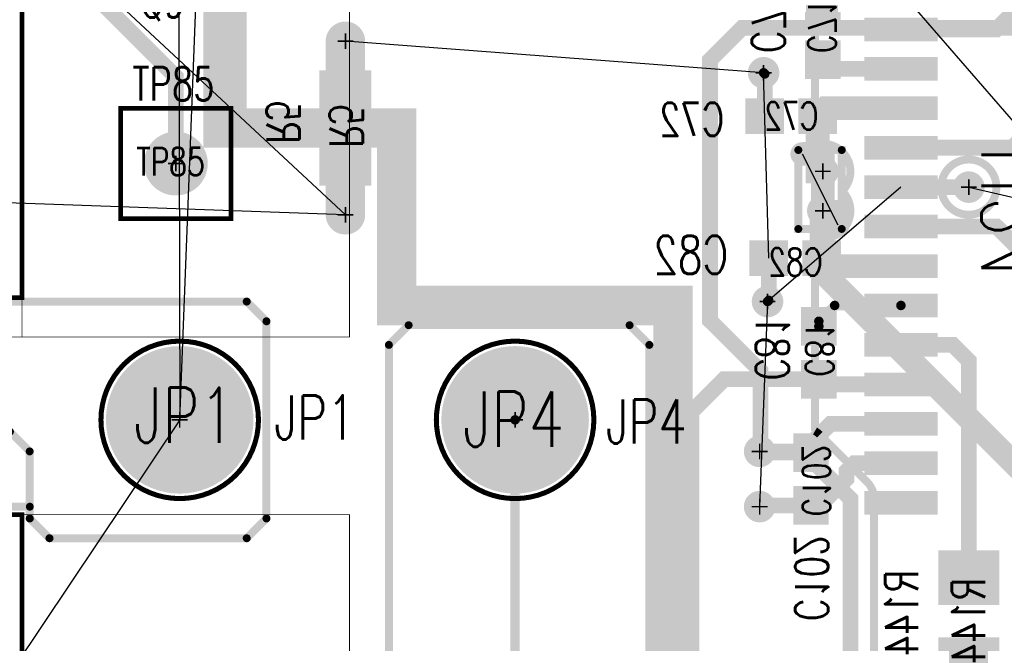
# Model space of a CAD drawing. Extents: x -7.2 to 18.3, y -5.6 to 10.9.
# Tile 67 of 112: x 1.682 to 2.93, y 5.062 to 5.852. Entities that reach past the tile are written whole.
import ezdxf
from ezdxf.enums import TextEntityAlignment as Align

# ---------------------------------------------------------------- set-up
doc = ezdxf.new("R2010")
doc.units = 0
for name, pattern in [('SIG_10', [2, 1, 1]), ('SIG_11', [2, 1, 1]), ('SIG_13', [2, 1, 1]), ('SIG_15', [2, 1, 1]), ('SIG_153', [2, 1, 1]), ('SIG_16', [2, 1, 1]), ('SIG_166', [2, 1, 1]), ('SIG_18', [2, 1, 1]), ('SIG_22', [2, 1, 1]), ('SIG_25', [2, 1, 1]), ('SIG_291', [2, 1, 1]), ('SIG_293', [2, 1, 1]), ('SIG_299', [2, 1, 1]), ('SIG_300', [2, 1, 1]), ('SIG_301', [2, 1, 1]), ('SIG_302', [2, 1, 1]), ('SIG_6', [2, 1, 1])]:
    doc.linetypes.add(name, pattern=pattern)
for name, color, linetype in [('2D_LINE_02', 112, 'CONTINUOUS'), ('ATTRIBUTE_124', 6, 'CONTINUOUS'), ('COPPER_01', 1, 'CONTINUOUS'), ('COPPER_04', 5, 'CONTINUOUS'), ('DRIL_NPLTE_THRU_01', 16, 'CONTINUOUS'), ('DRIL_NPLTE_THRU_03', 146, 'CONTINUOUS'), ('DRIL_NPLTE_THRU_04', 176, 'CONTINUOUS'), ('DRIL_PLTE_THRU_01', 16, 'CONTINUOUS'), ('DRIL_PLTE_THRU_03', 146, 'CONTINUOUS'), ('DRIL_PLTE_THRU_04', 176, 'CONTINUOUS'), ('DRIL_SYMBOL', 254, 'CONTINUOUS'), ('LINK_00', 2, 'CONTINUOUS'), ('PADS_BOT', 5, 'CONTINUOUS'), ('PADS_INNER', 1, 'CONTINUOUS'), ('PADS_TOP', 1, 'CONTINUOUS'), ('PADS_XR_131', 3, 'CONTINUOUS'), ('PADS_XR_132', 6, 'CONTINUOUS'), ('PADS_XR_133', 254, 'CONTINUOUS'), ('PART_NAME_123', 255, 'CONTINUOUS'), ('PART_NAME_124', 6, 'CONTINUOUS'), ('PART_NAME_129', 2, 'CONTINUOUS'), ('PART_NAME_130', 106, 'CONTINUOUS'), ('PART_TOP_2DLINE_123', 255, 'CONTINUOUS'), ('PART_TOP_2DLINE_129', 2, 'CONTINUOUS'), ('PART_TOP_TEXT_123', 255, 'CONTINUOUS'), ('POUR_OUTLINE_03', 130, 'CONTINUOUS'), ('POUR_VOID_03', 130, 'CONTINUOUS'), ('TRACE_01', 1, 'CONTINUOUS'), ('TRACE_03', 130, 'CONTINUOUS'), ('TRACE_04', 5, 'CONTINUOUS'), ('VIAPTS', 56, 'CONTINUOUS')]:
    doc.layers.add(name, color=color, linetype=linetype)
doc.styles.add('W0$001', font='simplex', dxfattribs={"width": 0.75})
doc.styles.add('W0$006', font='simplex', dxfattribs={"width": 0.75})
doc.styles.add('W0$008', font='simplex', dxfattribs={"width": 0.75})

# ---------------------------------------------------------------- blocks, each defined once
blk = doc.blocks.new('SMOOTH_0$05')
at = {"const_width": 0.025}
blk.add_lwpolyline([(-0.0125, 0, 1), (0.0125, 0, 1)], format="xyb", close=True, dxfattribs=at)
blk = doc.blocks.new('DRAWING_274')
at = {"layer": '2D_LINE_02', "const_width": 0.05}
blk.add_lwpolyline([(0, -0.05), (0.4099, -0.05), (0.4099, 0.35), (1.28, 0.35), (1.28, 1.6801), (1.135, 1.6801), (1.135, 2.24), (0.7849, 2.24), (0.7849, 2.465), (0.565, 2.465), (0.565, 4.55), (-1.5751, 4.55), (-1.5751, -0.48), (-0.24, -0.48), (-0.24, 0.015), (-0.49, 0.015), (-0.49, 0.5), (0, 0.5)], close=True, dxfattribs=at)
at = {"layer": '2D_LINE_02'}
for p in [(0.565, 2.465), (0.7849, 2.465), (0.7849, 2.24), (1.135, 2.24)]:
    blk.add_blockref('SMOOTH_0$05', p, dxfattribs=at)
blk = doc.blocks.new('DRAWING_305')
at = {"layer": '2D_LINE_02', "const_width": 0.05}
blk.add_lwpolyline([(-1.9, 1.915), (-1.9, -0.17), (-1.685, -0.17), (-1.685, -0.3951), (-1.335, -0.3951), (-1.335, -0.955), (-1.19, -0.955), (-1.19, -2.285)], dxfattribs=at)
at = {"layer": '2D_LINE_02'}
for p in [(-1.9, -0.17), (-1.685, -0.17), (-1.685, -0.3951), (-1.335, -0.3951)]:
    blk.add_blockref('SMOOTH_0$05', p, dxfattribs=at)
blk = doc.blocks.new('SMOOTH_0$01')
at = {"const_width": 0.005}
blk.add_lwpolyline([(-0.0025, 0, 1), (0.0025, 0, 1)], format="xyb", close=True, dxfattribs=at)
blk = doc.blocks.new('COPPER_273')
at = {"layer": 'COPPER_01', "const_width": 0.01}
blk.add_lwpolyline([(-0.825, -1.755), (-0.0051, -1.755), (0.0199, -1.78), (0.0199, -2.03), (-0.0051, -2.055), (-0.255, -2.055), (-0.28, -2.03), (-0.28, -2.015), (-0.675, -2.015)], dxfattribs=at)
at = {"layer": 'COPPER_01'}
for p in [(-0.0051, -1.755), (0.0199, -1.78), (-0.28, -2.015), (-0.28, -2.03), (0.0199, -2.03), (-0.255, -2.055), (-0.0051, -2.055)]:
    blk.add_blockref('SMOOTH_0$01', p, dxfattribs=at)
blk = doc.blocks.new('COPPER_285')
at = {"layer": 'COPPER_01', "const_width": 0.01}
blk.add_lwpolyline([(0, -0.0549), (0.025, -0.0299), (0.305, -0.0299), (0.33, -0.0549), (0.33, -0.5749), (0.355, -0.5999), (0.455, -0.5999), (0.48, -0.6249), (0.48, -1.295), (0.455, -1.32), (0.285, -1.32), (0.26, -1.295), (0.26, -0.8199), (0.235, -0.7949), (0.025, -0.7949), (0, -0.7699)], close=True, dxfattribs=at)
at = {"layer": 'COPPER_01'}
for p in [(0.025, -0.0299), (0.305, -0.0299), (0, -0.0549), (0.33, -0.0549), (0.33, -0.5749), (0.355, -0.5999), (0.455, -0.5999), (0.48, -0.6249), (0, -0.7699), (0.025, -0.7949), (0.235, -0.7949), (0.26, -0.8199), (0.26, -1.295), (0.48, -1.295), (0.285, -1.32), (0.455, -1.32)]:
    blk.add_blockref('SMOOTH_0$01', p, dxfattribs=at)
blk = doc.blocks.new('COPPER_287')
at = {"layer": 'COPPER_04', "const_width": 0.01}
blk.add_lwpolyline([(0, -0.025), (0.025, 0), (0.12, 0), (0.145, -0.025), (0.145, -0.31), (0.17, -0.335), (0.415, -0.335), (0.44, -0.36), (0.44, -1.355), (0.465, -1.38), (0.615, -1.38), (0.64, -1.405), (0.64, -1.435), (0.615, -1.46), (0.255, -1.46), (0.23, -1.435), (0.23, -0.595), (0.205, -0.57), (0.025, -0.57), (0, -0.545)], close=True, dxfattribs=at)
at = {"layer": 'COPPER_04'}
for p in [(0.025, 0), (0.12, 0), (0, -0.025), (0.145, -0.025), (0.145, -0.31), (0.17, -0.335), (0.415, -0.335), (0.44, -0.36), (0, -0.545), (0.025, -0.57), (0.205, -0.57), (0.23, -0.595), (0.44, -1.355), (0.465, -1.38), (0.615, -1.38), (0.64, -1.405), (0.23, -1.435), (0.64, -1.435), (0.255, -1.46), (0.615, -1.46)]:
    blk.add_blockref('SMOOTH_0$01', p, dxfattribs=at)
blk = doc.blocks.new('COPPER_288')
at = {"layer": 'COPPER_04', "const_width": 0.01}
blk.add_lwpolyline([(0.8598, 0.2051), (0.8348, 0.2301), (-0.27, 0.2301), (-0.295, 0.2051), (-0.295, -1.21), (-0.27, -1.235), (-0.07, -1.235), (-0.045, -1.21), (-0.045, -0.605), (-0.02, -0.58), (0, -0.58), (0, 0.0401), (0.025, 0.0651), (0.5348, 0.0651), (0.5598, 0.0401), (0.5598, -0.0449), (0.5848, -0.0699), (0.8348, -0.0699), (0.8598, -0.0449)], close=True, dxfattribs=at)
at = {"layer": 'COPPER_04'}
for p in [(-0.27, 0.2301), (0.8348, 0.2301), (-0.295, 0.2051), (0.8598, 0.2051), (0.025, 0.0651), (0.5348, 0.0651), (0, 0.0401), (0.5598, 0.0401), (0.5598, -0.0449), (0.8598, -0.0449), (0.5848, -0.0699), (0.8348, -0.0699), (-0.02, -0.58), (0, -0.58), (-0.045, -0.605), (-0.295, -1.21), (-0.045, -1.21), (-0.27, -1.235), (-0.07, -1.235)]:
    blk.add_blockref('SMOOTH_0$01', p, dxfattribs=at)
blk = doc.blocks.new('COPPER_324')
at = {"layer": 'COPPER_04', "const_width": 0.01}
blk.add_lwpolyline([(0, 0), (0.055, 0), (0.055, -0.1), (0, -0.1)], close=True, dxfattribs=at)
at = {"layer": 'COPPER_04'}
for p in [(0, 0), (0.055, 0), (0, -0.1), (0.055, -0.1)]:
    blk.add_blockref('SMOOTH_0$01', p, dxfattribs=at)
blk = doc.blocks.new('POUR_VOID_140')
at = {"layer": 'POUR_VOID_03', "const_width": 0.01}
blk.add_lwpolyline([(-16.9804, -13.7722, 1), (-16.9104, -13.7722, 1)], format="xyb", close=True, dxfattribs=at)
blk = doc.blocks.new('POUR_OUTLINE_1')
at = {"layer": 'POUR_OUTLINE_03', "const_width": 0.01}
blk.add_lwpolyline([(-17.1403, -13.0648), (-17.1403, -13.7186, -0.781391), (-17.1059, -13.7772, -0.781391), (-17.1403, -13.8358), (-17.1403, -14.0813, -0.064577), (-17.1342, -14.086), (-17.0742, -14.146, -0.198912), (-17.0654, -14.1672), (-17.0654, -16.0972, -0.198912)], format="xyb", dxfattribs=at)
blk.add_blockref('POUR_VOID_140', (0, 0))
blk = doc.blocks.new('POUR_HEADER_0')
blk.add_blockref('POUR_OUTLINE_1', (16.9203, 12.3322))
blk = doc.blocks.new('DRIL_HOLE_0')
blk.add_lwpolyline([(0, 0, 1), (0, 0, 1)], format="xyb", close=True)
blk = doc.blocks.new('PAD_38')
at = {"const_width": 0.05}
blk.add_lwpolyline([(-0.03, 0), (0.03, 0)], dxfattribs=at)
blk = doc.blocks.new('PAD_1')
blk.add_lwpolyline([(0, 0, 1), (0, 0, 1)], format="xyb", close=True)
blk = doc.blocks.new('PAD_37')
at = {"const_width": 0.056}
blk.add_lwpolyline([(-0.033, 0), (0.033, 0)], dxfattribs=at)
blk = doc.blocks.new('STK_BOT_10')
at = {"layer": 'DRIL_NPLTE_THRU_01'}
blk.add_blockref('DRIL_HOLE_0', (0, 0), dxfattribs=at)
at = {"layer": 'DRIL_NPLTE_THRU_03'}
blk.add_blockref('DRIL_HOLE_0', (0, 0), dxfattribs=at)
at = {"layer": 'DRIL_NPLTE_THRU_04'}
blk.add_blockref('DRIL_HOLE_0', (0, 0), dxfattribs=at)
at = {"layer": 'PADS_BOT', "rotation": 90}
blk.add_blockref('PAD_38', (0, 0), dxfattribs=at)
at = {"layer": 'PADS_INNER'}
blk.add_blockref('PAD_1', (0, 0), dxfattribs=at)
at = {"layer": 'PADS_TOP'}
blk.add_blockref('PAD_1', (0, 0), dxfattribs=at)
at = {"layer": 'PADS_XR_131', "rotation": 90}
blk.add_blockref('PAD_37', (0, 0), dxfattribs=at)
at = {"layer": 'PADS_XR_133', "rotation": 90}
blk.add_blockref('PAD_38', (0, 0), dxfattribs=at)
blk = doc.blocks.new('SYM_BOT_10')
for p in [(-0.045, 0), (0.045, 0)]:
    blk.add_blockref('STK_BOT_10', p)
blk = doc.blocks.new('PART_BOT_87')
blk.add_blockref('SYM_BOT_10', (0, 0))
at = {"layer": 'PART_NAME_124', "style": 'W0$006', "width": 0.75}
blk.add_text('R5', height=0.042, rotation=180, dxfattribs=at).set_placement((0.02, 0.1))
at = {"layer": 'PART_NAME_130', "style": 'W0$001', "width": 0.75}
blk.add_text('R5', height=0.042, rotation=180, dxfattribs=at).set_placement((0.0249, 0.0201))
blk = doc.blocks.new('PAD_47')
at = {"const_width": 0.039}
blk.add_lwpolyline([(-0.0215, 0), (0.0215, 0)], dxfattribs=at)
blk = doc.blocks.new('PAD_46')
at = {"const_width": 0.045}
blk.add_lwpolyline([(-0.0245, 0), (0.0245, 0)], dxfattribs=at)
blk = doc.blocks.new('STK_BOT_14')
at = {"layer": 'DRIL_PLTE_THRU_01'}
blk.add_blockref('DRIL_HOLE_0', (0, 0), dxfattribs=at)
at = {"layer": 'DRIL_PLTE_THRU_03'}
blk.add_blockref('DRIL_HOLE_0', (0, 0), dxfattribs=at)
at = {"layer": 'DRIL_PLTE_THRU_04'}
blk.add_blockref('DRIL_HOLE_0', (0, 0), dxfattribs=at)
at = {"layer": 'PADS_BOT'}
blk.add_blockref('PAD_47', (0, 0), dxfattribs=at)
at = {"layer": 'PADS_INNER'}
blk.add_blockref('PAD_1', (0, 0), dxfattribs=at)
at = {"layer": 'PADS_TOP'}
blk.add_blockref('PAD_1', (0, 0), dxfattribs=at)
at = {"layer": 'PADS_XR_131'}
blk.add_blockref('PAD_46', (0, 0), dxfattribs=at)
at = {"layer": 'PADS_XR_133'}
blk.add_blockref('PAD_47', (0, 0), dxfattribs=at)
blk = doc.blocks.new('SYM_BOT_12')
for p in [(-0.0335, 0), (0.0335, 0)]:
    blk.add_blockref('STK_BOT_14', p)
blk = doc.blocks.new('PART_BOT_160')
blk.add_blockref('SYM_BOT_12', (0, 0))
at = {"layer": 'PART_NAME_124', "style": 'W0$006', "width": 0.75}
blk.add_text('C71', height=0.042, dxfattribs=at).set_placement((-0.025, -0.09))
at = {"layer": 'PART_NAME_130', "style": 'W0$001', "width": 0.75}
blk.add_text('C71', height=0.035, dxfattribs=at).set_placement((0.009, -0.001), align=Align.MIDDLE_CENTER)
blk = doc.blocks.new('PART_BOT_161')
blk.add_blockref('SYM_BOT_12', (0, 0))
at = {"layer": 'PART_NAME_124', "style": 'W0$006', "width": 0.75}
blk.add_text('C82', height=0.0483, dxfattribs=at).set_placement((0.085, -0.02))
at = {"layer": 'PART_NAME_130', "style": 'W0$001', "width": 0.75}
blk.add_text('C82', height=0.035, dxfattribs=at).set_placement((-0.0001, -0.0049), align=Align.MIDDLE_CENTER)
blk = doc.blocks.new('PART_BOT_166')
blk.add_blockref('SYM_BOT_12', (0, 0))
at = {"layer": 'PART_NAME_124', "style": 'W0$006', "width": 0.75}
blk.add_text('C81', height=0.042, rotation=180, dxfattribs=at).set_placement((0.035, 0.08))
at = {"layer": 'PART_NAME_130', "style": 'W0$001', "width": 0.75}
blk.add_text('C81', height=0.035, rotation=180, dxfattribs=at).set_placement((-0.004, -0.001), align=Align.MIDDLE_CENTER)
blk = doc.blocks.new('PART_BOT_167')
blk.add_blockref('SYM_BOT_12', (0, 0))
at = {"layer": 'PART_NAME_124', "style": 'W0$006', "width": 0.75}
blk.add_text('C72', height=0.042, dxfattribs=at).set_placement((0.085, -0.025))
at = {"layer": 'PART_NAME_130', "style": 'W0$001', "width": 0.75}
blk.add_text('C72', height=0.035, dxfattribs=at).set_placement((0, 0.0003), align=Align.MIDDLE_CENTER)
blk = doc.blocks.new('SMOOTH_0$008')
at = {"const_width": 0.004}
blk.add_lwpolyline([(-0.002, 0, 1), (0.002, 0, 1)], format="xyb", close=True, dxfattribs=at)
blk = doc.blocks.new('SMOOTH_0$001')
at = {"const_width": 0.0005}
blk.add_lwpolyline([(-0.00025, 0, 1), (0.00025, 0, 1)], format="xyb", close=True, dxfattribs=at)
blk = doc.blocks.new('PART_BODY_TOP_382')
at = {"layer": 'PART_TOP_2DLINE_123', "const_width": 0.008}
blk.add_lwpolyline([(-0.21, -0.1), (0.21, -0.1), (0.21, 0.1), (-0.21, 0.1)], close=True, dxfattribs=at)
for points in [[(-0.21, 0.045), (0.21, 0.045)], [(-0.171, -0.1), (-0.21, -0.061)]]:
    blk.add_lwpolyline(points, dxfattribs=at)
at = {"layer": 'PART_TOP_2DLINE_129', "const_width": 0.001}
blk.add_lwpolyline([(-0.212, -0.101), (0.208, -0.101), (0.208, 0.099), (-0.212, 0.099)], close=True, dxfattribs=at)
for points in [[(-0.212, 0.044), (0.208, 0.044)], [(-0.173, -0.101), (-0.212, -0.062)]]:
    blk.add_lwpolyline(points, dxfattribs=at)
at = {"layer": 'PART_TOP_2DLINE_123'}
for p in [(-0.21, 0.1), (0.21, 0.1), (-0.21, 0.045), (0.21, 0.045), (-0.21, -0.061), (-0.21, -0.1), (-0.171, -0.1), (0.21, -0.1)]:
    blk.add_blockref('SMOOTH_0$008', p, dxfattribs=at)
at = {"layer": 'PART_TOP_2DLINE_129'}
for p in [(-0.212, 0.099), (0.208, 0.099), (-0.212, 0.044), (0.208, 0.044), (-0.212, -0.062), (-0.212, -0.101), (-0.173, -0.101), (0.208, -0.101)]:
    blk.add_blockref('SMOOTH_0$001', p, dxfattribs=at)
blk = doc.blocks.new('DRIL_SYMBOL_0$055')
at = {"layer": 'DRIL_SYMBOL', "const_width": 0.002}
for points in [[(-0.01, 0), (0.01, 0)], [(0, -0.01), (0, 0.01)]]:
    blk.add_lwpolyline(points, dxfattribs=at)
blk = doc.blocks.new('DRIL_HOLE_0$055')
at = {"const_width": 0.0275}
blk.add_lwpolyline([(-0.01375, 0, 1), (0.01375, 0, 1)], format="xyb", close=True, dxfattribs=at)
blk.add_blockref('DRIL_SYMBOL_0$055', (0, 0))
blk = doc.blocks.new('PAD_110')
at = {"const_width": 0.04}
blk.add_lwpolyline([(0, -0.02, 1), (0, 0.02, 1)], format="xyb", close=True, dxfattribs=at)
blk = doc.blocks.new('PAD_111')
at = {"const_width": 0.08}
blk.add_lwpolyline([(-0.04, 0), (0.04, 0)], dxfattribs=at)
blk = doc.blocks.new('PAD_112')
at = {"const_width": 0.086}
blk.add_lwpolyline([(-0.043, 0), (0.043, 0)], dxfattribs=at)
blk = doc.blocks.new('STK_TOP_69')
at = {"layer": 'DRIL_PLTE_THRU_01'}
blk.add_blockref('DRIL_HOLE_0$055', (0, 0), dxfattribs=at)
at = {"layer": 'DRIL_PLTE_THRU_03'}
blk.add_blockref('DRIL_HOLE_0$055', (0, 0), dxfattribs=at)
at = {"layer": 'DRIL_PLTE_THRU_04'}
blk.add_blockref('DRIL_HOLE_0$055', (0, 0), dxfattribs=at)
at = {"layer": 'PADS_BOT'}
blk.add_blockref('PAD_111', (0, 0), dxfattribs=at)
at = {"layer": 'PADS_INNER'}
blk.add_blockref('PAD_110', (0, 0), dxfattribs=at)
at = {"layer": 'PADS_TOP'}
blk.add_blockref('PAD_111', (0, 0), dxfattribs=at)
at = {"layer": 'PADS_XR_131'}
blk.add_blockref('PAD_112', (0, 0), dxfattribs=at)
at = {"layer": 'PADS_XR_132'}
blk.add_blockref('PAD_112', (0, 0), dxfattribs=at)
blk = doc.blocks.new('PAD_113')
at = {"const_width": 0.043}
blk.add_lwpolyline([(0, -0.0215, 1), (0, 0.0215, 1)], format="xyb", close=True, dxfattribs=at)
blk = doc.blocks.new('STK_TOP_68')
at = {"layer": 'DRIL_PLTE_THRU_01'}
blk.add_blockref('DRIL_HOLE_0$055', (0, 0), dxfattribs=at)
at = {"layer": 'DRIL_PLTE_THRU_03'}
blk.add_blockref('DRIL_HOLE_0$055', (0, 0), dxfattribs=at)
at = {"layer": 'DRIL_PLTE_THRU_04'}
blk.add_blockref('DRIL_HOLE_0$055', (0, 0), dxfattribs=at)
at = {"layer": 'PADS_BOT'}
blk.add_blockref('PAD_110', (0, 0), dxfattribs=at)
at = {"layer": 'PADS_INNER'}
blk.add_blockref('PAD_110', (0, 0), dxfattribs=at)
at = {"layer": 'PADS_TOP'}
blk.add_blockref('PAD_110', (0, 0), dxfattribs=at)
at = {"layer": 'PADS_XR_131'}
blk.add_blockref('PAD_113', (0, 0), dxfattribs=at)
at = {"layer": 'PADS_XR_132'}
blk.add_blockref('PAD_113', (0, 0), dxfattribs=at)
blk = doc.blocks.new('SYM_TOP_55')
for name, p in [('PART_BODY_TOP_382', (0, 0)), ('STK_TOP_69', (-0.1, 0)), ('STK_TOP_68', (0, 0)), ('STK_TOP_68', (0.1, 0))]:
    blk.add_blockref(name, p)
blk = doc.blocks.new('PART_TOP_230')
blk.add_blockref('SYM_TOP_55', (0, 0))
at = {"layer": 'PART_NAME_123', "style": 'W0$006', "width": 0.75}
blk.add_text('Q9', height=0.042, rotation=270, dxfattribs=at).set_placement((-0.27, -0.045))
at = {"layer": 'PART_NAME_129', "style": 'W0$001', "width": 0.75}
blk.add_text('Q9', height=0.084, dxfattribs=at).set_placement((-0.0499, -0.0549))
blk = doc.blocks.new('PAD_86')
at = {"const_width": 0.063}
blk.add_lwpolyline([(-0.0355, 0), (0.0355, 0)], dxfattribs=at)
blk = doc.blocks.new('PAD_85')
at = {"const_width": 0.069}
blk.add_lwpolyline([(-0.0385, 0), (0.0385, 0)], dxfattribs=at)
blk = doc.blocks.new('PAD_87')
at = {"const_width": 0.063}
blk.add_lwpolyline([(-0.0345, 0), (0.0365, 0)], dxfattribs=at)
blk = doc.blocks.new('STK_BOT_52')
at = {"layer": 'DRIL_PLTE_THRU_01'}
blk.add_blockref('DRIL_HOLE_0', (0, 0), dxfattribs=at)
at = {"layer": 'DRIL_PLTE_THRU_03'}
blk.add_blockref('DRIL_HOLE_0', (0, 0), dxfattribs=at)
at = {"layer": 'DRIL_PLTE_THRU_04'}
blk.add_blockref('DRIL_HOLE_0', (0, 0), dxfattribs=at)
at = {"layer": 'PADS_BOT', "rotation": 90}
blk.add_blockref('PAD_87', (0, 0), dxfattribs=at)
at = {"layer": 'PADS_INNER'}
blk.add_blockref('PAD_1', (0, 0), dxfattribs=at)
at = {"layer": 'PADS_TOP'}
blk.add_blockref('PAD_1', (0, 0), dxfattribs=at)
at = {"layer": 'PADS_XR_131', "rotation": 90}
blk.add_blockref('PAD_85', (0, 0), dxfattribs=at)
at = {"layer": 'PADS_XR_133', "rotation": 90}
blk.add_blockref('PAD_86', (0, 0), dxfattribs=at)
blk = doc.blocks.new('SYM_BOT_58')
for p in [(-0.055, 0), (0.055, 0)]:
    blk.add_blockref('STK_BOT_52', p)
blk = doc.blocks.new('PART_BOT_360')
blk.add_blockref('SYM_BOT_58', (0, 0))
at = {"layer": 'PART_NAME_124', "style": 'W0$006', "width": 0.75}
blk.add_text('R144', height=0.042, dxfattribs=at).set_placement((-0.01, 0.085), align=Align.MIDDLE_CENTER)
at = {"layer": 'PART_NAME_130', "style": 'W0$001', "width": 0.75}
blk.add_text('R144', height=0.042, dxfattribs=at).set_placement((0, 0.0003), align=Align.MIDDLE_CENTER)
blk = doc.blocks.new('SMOOTH_0$006')
at = {"const_width": 0.003}
blk.add_lwpolyline([(-0.0015, 0, 1), (0.0015, 0, 1)], format="xyb", close=True, dxfattribs=at)
blk = doc.blocks.new('PART_BODY_TOP_358')
at = {"layer": 'PART_TOP_2DLINE_123', "const_width": 0.006}
blk.add_lwpolyline([(-0.07, -0.07), (-0.07, 0.07), (0.07, 0.07), (0.07, -0.07)], close=True, dxfattribs=at)
at = {"layer": 'PART_TOP_2DLINE_129', "const_width": 0.001}
blk.add_lwpolyline([(-0.07, -0.07), (-0.07, 0.07), (0.07, 0.07), (0.07, -0.07)], close=True, dxfattribs=at)
at = {"layer": 'PART_TOP_2DLINE_123'}
for p in [(-0.07, 0.07), (0.07, 0.07), (-0.07, -0.07), (0.07, -0.07)]:
    blk.add_blockref('SMOOTH_0$006', p, dxfattribs=at)
at = {"layer": 'PART_TOP_2DLINE_129'}
for p in [(-0.07, 0.07), (0.07, 0.07), (-0.07, -0.07), (0.07, -0.07)]:
    blk.add_blockref('SMOOTH_0$001', p, dxfattribs=at)
blk = doc.blocks.new('DRIL_SYMBOL_0$04')
at = {"layer": 'DRIL_SYMBOL', "const_width": 0.002}
for points in [[(-0.01, 0), (0.01, 0)], [(0, -0.01), (0, 0.01)]]:
    blk.add_lwpolyline(points, dxfattribs=at)
blk = doc.blocks.new('DRIL_HOLE_0$04')
at = {"const_width": 0.02}
blk.add_lwpolyline([(-0.01, 0, 1), (0.01, 0, 1)], format="xyb", close=True, dxfattribs=at)
blk.add_blockref('DRIL_SYMBOL_0$04', (0, 0))
blk = doc.blocks.new('PAD_55')
at = {"const_width": 0.0375}
blk.add_lwpolyline([(0, -0.01875, 1), (0, 0.01875, 1)], format="xyb", close=True, dxfattribs=at)
blk = doc.blocks.new('PAD_58')
at = {"const_width": 0.0405}
blk.add_lwpolyline([(0, -0.02025, 1), (0, 0.02025, 1)], format="xyb", close=True, dxfattribs=at)
blk = doc.blocks.new('STK_TOP_36')
at = {"layer": 'DRIL_PLTE_THRU_01'}
blk.add_blockref('DRIL_HOLE_0$04', (0, 0), dxfattribs=at)
at = {"layer": 'DRIL_PLTE_THRU_03'}
blk.add_blockref('DRIL_HOLE_0$04', (0, 0), dxfattribs=at)
at = {"layer": 'DRIL_PLTE_THRU_04'}
blk.add_blockref('DRIL_HOLE_0$04', (0, 0), dxfattribs=at)
at = {"layer": 'PADS_BOT'}
blk.add_blockref('PAD_55', (0, 0), dxfattribs=at)
at = {"layer": 'PADS_INNER'}
blk.add_blockref('PAD_55', (0, 0), dxfattribs=at)
at = {"layer": 'PADS_TOP'}
blk.add_blockref('PAD_55', (0, 0), dxfattribs=at)
at = {"layer": 'PADS_XR_131'}
blk.add_blockref('PAD_58', (0, 0), dxfattribs=at)
at = {"layer": 'PADS_XR_132'}
blk.add_blockref('PAD_58', (0, 0), dxfattribs=at)
blk = doc.blocks.new('SYM_TOP_31')
for name in ['PART_BODY_TOP_358', 'STK_TOP_36']:
    blk.add_blockref(name, (0, 0))
blk = doc.blocks.new('PART_TOP_385')
blk.add_blockref('SYM_TOP_31', (0, 0))
at = {"layer": 'PART_NAME_123', "style": 'W0$006', "width": 0.75}
blk.add_text('TP85', height=0.042, dxfattribs=at).set_placement((-0.055, 0.08))
at = {"layer": 'PART_NAME_129', "style": 'W0$001', "width": 0.75}
blk.add_text('TP85', height=0.035, dxfattribs=at).set_placement((-0.05, -0.015))
blk = doc.blocks.new('PART_BODY_TOP_389')
at = {"layer": 'PART_TOP_2DLINE_123', "const_width": 0.006}
blk.add_lwpolyline([(-1, 0.325), (1, 0.325), (1, -0.16), (-1, -0.16)], close=True, dxfattribs=at)
blk.add_lwpolyline([(1, -0.16), (-1, -0.16)], dxfattribs=at)
at = {"layer": 'PART_TOP_2DLINE_129', "const_width": 0.001}
blk.add_lwpolyline([(-1.05, 0.325), (1, 0.325), (1, -0.575), (-1.05, -0.575)], close=True, dxfattribs=at)
blk.add_lwpolyline([(1, -0.16), (-1.05, -0.16)], dxfattribs=at)
at = {"layer": 'PART_TOP_2DLINE_123'}
for p in [(-1, 0.325), (1, 0.325), (-1, -0.16), (-1, -0.16), (1, -0.16), (1, -0.16)]:
    blk.add_blockref('SMOOTH_0$006', p, dxfattribs=at)
at = {"layer": 'PART_TOP_2DLINE_129'}
for p in [(-1.05, 0.325), (1, 0.325), (-1.05, -0.16), (1, -0.16), (-1.05, -0.575), (1, -0.575)]:
    blk.add_blockref('SMOOTH_0$001', p, dxfattribs=at)
at = {"layer": 'PART_TOP_TEXT_123', "style": 'W0$008', "width": 0.75}
blk.add_text('COMPONENT SIDE', height=0.042, dxfattribs=at).set_placement((-0.2, -0.15))
blk = doc.blocks.new('DRIL_SYMBOL_0$125')
at = {"layer": 'DRIL_SYMBOL', "const_width": 0.002}
for points in [[(-0.01, 0), (0.01, 0)], [(0, -0.01), (0, 0.01)]]:
    blk.add_lwpolyline(points, dxfattribs=at)
blk = doc.blocks.new('DRIL_HOLE_0$125')
at = {"const_width": 0.0625}
blk.add_lwpolyline([(-0.03125, 0, 1), (0.03125, 0, 1)], format="xyb", close=True, dxfattribs=at)
blk.add_blockref('DRIL_SYMBOL_0$125', (0, 0))
blk = doc.blocks.new('PAD_119')
at = {"const_width": 0.1}
blk.add_lwpolyline([(0, -0.05, 1), (0, 0.05, 1)], format="xyb", close=True, dxfattribs=at)
blk = doc.blocks.new('PAD_122')
at = {"const_width": 0.103}
blk.add_lwpolyline([(0, -0.0515, 1), (0, 0.0515, 1)], format="xyb", close=True, dxfattribs=at)
blk = doc.blocks.new('STK_TOP_75')
at = {"layer": 'DRIL_PLTE_THRU_01'}
blk.add_blockref('DRIL_HOLE_0$125', (0, 0), dxfattribs=at)
at = {"layer": 'DRIL_PLTE_THRU_03'}
blk.add_blockref('DRIL_HOLE_0$125', (0, 0), dxfattribs=at)
at = {"layer": 'DRIL_PLTE_THRU_04'}
blk.add_blockref('DRIL_HOLE_0$125', (0, 0), dxfattribs=at)
at = {"layer": 'PADS_BOT'}
blk.add_blockref('PAD_119', (0, 0), dxfattribs=at)
at = {"layer": 'PADS_INNER'}
blk.add_blockref('PAD_119', (0, 0), dxfattribs=at)
at = {"layer": 'PADS_TOP'}
blk.add_blockref('PAD_119', (0, 0), dxfattribs=at)
at = {"layer": 'PADS_XR_131'}
blk.add_blockref('PAD_122', (0, 0), dxfattribs=at)
at = {"layer": 'PADS_XR_132'}
blk.add_blockref('PAD_122', (0, 0), dxfattribs=at)
blk = doc.blocks.new('SYM_TOP_62')
for name, p in [('PART_BODY_TOP_389', (0, 0)), ('STK_TOP_75', (-0.875, 0)), ('STK_TOP_75', (0.875, 0))]:
    blk.add_blockref(name, p)
blk = doc.blocks.new('PART_TOP_421')
blk.add_blockref('SYM_TOP_62', (0, 0))
blk = doc.blocks.new('PART_TOP_422')
blk.add_blockref('SYM_TOP_62', (0, 0))
blk = doc.blocks.new('PART_BODY_TOP_421')
at = {"layer": 'PART_TOP_2DLINE_123', "const_width": 0.006}
blk.add_lwpolyline([(-0.1, 0, 1), (0.1, 0, 1)], format="xyb", close=True, dxfattribs=at)
at = {"layer": 'PART_TOP_2DLINE_129', "const_width": 0.001}
blk.add_lwpolyline([(-0.0971, 0, 1), (0.0971, 0, 1)], format="xyb", close=True, dxfattribs=at)
blk = doc.blocks.new('DRIL_SYMBOL_0$141')
at = {"layer": 'DRIL_SYMBOL', "const_width": 0.002}
for points in [[(-0.01, 0), (0.01, 0)], [(0, -0.01), (0, 0.01)]]:
    blk.add_lwpolyline(points, dxfattribs=at)
blk = doc.blocks.new('DRIL_HOLE_0$141')
at = {"const_width": 0.0705}
blk.add_lwpolyline([(-0.03525, 0, 1), (0.03525, 0, 1)], format="xyb", close=True, dxfattribs=at)
blk.add_blockref('DRIL_SYMBOL_0$141', (0, 0))
blk = doc.blocks.new('PAD_125')
at = {"const_width": 0.0905}
blk.add_lwpolyline([(0, -0.04525, 1), (0, 0.04525, 1)], format="xyb", close=True, dxfattribs=at)
blk = doc.blocks.new('PAD_162')
at = {"const_width": 0.0935}
blk.add_lwpolyline([(0, -0.04675, 1), (0, 0.04675, 1)], format="xyb", close=True, dxfattribs=at)
blk = doc.blocks.new('STK_TOP_95')
at = {"layer": 'DRIL_PLTE_THRU_01'}
blk.add_blockref('DRIL_HOLE_0$141', (0, 0), dxfattribs=at)
at = {"layer": 'DRIL_PLTE_THRU_03'}
blk.add_blockref('DRIL_HOLE_0$141', (0, 0), dxfattribs=at)
at = {"layer": 'DRIL_PLTE_THRU_04'}
blk.add_blockref('DRIL_HOLE_0$141', (0, 0), dxfattribs=at)
at = {"layer": 'PADS_BOT'}
blk.add_blockref('PAD_125', (0, 0), dxfattribs=at)
at = {"layer": 'PADS_INNER'}
blk.add_blockref('PAD_125', (0, 0), dxfattribs=at)
at = {"layer": 'PADS_TOP'}
blk.add_blockref('PAD_125', (0, 0), dxfattribs=at)
at = {"layer": 'PADS_XR_131'}
blk.add_blockref('PAD_162', (0, 0), dxfattribs=at)
at = {"layer": 'PADS_XR_132'}
blk.add_blockref('PAD_162', (0, 0), dxfattribs=at)
blk = doc.blocks.new('SYM_TOP_94')
for name in ['PART_BODY_TOP_421', 'STK_TOP_95']:
    blk.add_blockref(name, (0, 0))
blk = doc.blocks.new('PART_TOP_536')
blk.add_blockref('SYM_TOP_94', (0, 0))
at = {"layer": 'PART_NAME_123', "style": 'W0$008', "width": 0.75}
blk.add_text('JP1', height=0.056, dxfattribs=at).set_placement((0.12, -0.0251))
at = {"layer": 'PART_NAME_129', "style": 'W0$001', "width": 0.75}
blk.add_text('JP1', height=0.07, dxfattribs=at).set_placement((-0.0581, -0.029))
blk = doc.blocks.new('PART_TOP_537')
blk.add_blockref('SYM_TOP_94', (0, 0))
at = {"layer": 'PART_NAME_123', "style": 'W0$008', "width": 0.75}
blk.add_text('JP4', height=0.056, dxfattribs=at).set_placement((0.115, -0.0301))
at = {"layer": 'PART_NAME_129', "style": 'W0$001', "width": 0.75}
blk.add_text('JP4', height=0.07, dxfattribs=at).set_placement((-0.0661, -0.034))
blk = doc.blocks.new('PART_BOT_542')
blk.add_blockref('SYM_BOT_12', (0, 0))
at = {"layer": 'PART_NAME_124', "style": 'W0$006', "width": 0.75}
blk.add_text('C102', height=0.042, rotation=180, dxfattribs=at).set_placement((0.18, 0.02))
at = {"layer": 'PART_NAME_130', "style": 'W0$001', "width": 0.75}
blk.add_text('C102', height=0.035, rotation=180, dxfattribs=at).set_placement((0.002, -0.007), align=Align.MIDDLE_CENTER)
blk = doc.blocks.new('PAD_149')
at = {"const_width": 0.024}
blk.add_lwpolyline([(-0.0435, 0), (0.0435, 0)], dxfattribs=at)
blk = doc.blocks.new('PAD_148')
at = {"const_width": 0.03}
blk.add_lwpolyline([(-0.0465, 0), (0.0465, 0)], dxfattribs=at)
blk = doc.blocks.new('STK_BOT_88')
at = {"layer": 'DRIL_NPLTE_THRU_01'}
blk.add_blockref('DRIL_HOLE_0', (0, 0), dxfattribs=at)
at = {"layer": 'DRIL_NPLTE_THRU_03'}
blk.add_blockref('DRIL_HOLE_0', (0, 0), dxfattribs=at)
at = {"layer": 'DRIL_NPLTE_THRU_04'}
blk.add_blockref('DRIL_HOLE_0', (0, 0), dxfattribs=at)
at = {"layer": 'PADS_BOT', "rotation": 90}
blk.add_blockref('PAD_149', (0, 0), dxfattribs=at)
at = {"layer": 'PADS_INNER'}
blk.add_blockref('PAD_1', (0, 0), dxfattribs=at)
at = {"layer": 'PADS_TOP'}
blk.add_blockref('PAD_1', (0, 0), dxfattribs=at)
at = {"layer": 'PADS_XR_131', "rotation": 90}
blk.add_blockref('PAD_148', (0, 0), dxfattribs=at)
at = {"layer": 'PADS_XR_133', "rotation": 90}
blk.add_blockref('PAD_149', (0, 0), dxfattribs=at)
blk = doc.blocks.new('SYM_BOT_99')
for p in [(-0.325, 0.181), (-0.275, 0.181), (-0.225, 0.181), (-0.175, 0.181), (-0.125, 0.181), (-0.075, 0.181), (-0.025, 0.181), (0.025, 0.181), (0.075, 0.181), (0.125, 0.181), (0.175, 0.181), (0.225, 0.181), (0.275, 0.181), (0.325, 0.181), (-0.325, -0.181), (-0.275, -0.181), (-0.225, -0.181), (-0.175, -0.181), (-0.125, -0.181), (-0.075, -0.181), (-0.025, -0.181), (0.025, -0.181), (0.075, -0.181), (0.125, -0.181), (0.175, -0.181), (0.225, -0.181), (0.275, -0.181), (0.325, -0.181)]:
    blk.add_blockref('STK_BOT_88', p)
blk = doc.blocks.new('PART_BOT_571')
blk.add_blockref('SYM_BOT_99', (0, 0))
at = {"layer": 'ATTRIBUTE_124', "style": 'W0$006', "width": 0.75}
blk.add_text('o', height=0.042, dxfattribs=at).set_placement((-0.358, -0.144), align=Align.MIDDLE_CENTER)
at = {"layer": 'PART_NAME_124', "style": 'W0$008', "width": 0.75}
blk.add_text('U24', height=0.0525, rotation=270, dxfattribs=at).set_placement((-0.41, -0.035), align=Align.MIDDLE_CENTER)
at = {"layer": 'PART_NAME_130', "style": 'W0$001', "width": 0.75}
blk.add_text('U24', height=0.0875, dxfattribs=at).set_placement((-0.04, 0.035), align=Align.MIDDLE_CENTER)
blk = doc.blocks.new('SMOOTH_0$02')
at = {"const_width": 0.01}
blk.add_lwpolyline([(-0.005, 0, 1), (0.005, 0, 1)], format="xyb", close=True, dxfattribs=at)
blk = doc.blocks.new('SMOOTH_0$012')
at = {"const_width": 0.006}
blk.add_lwpolyline([(-0.003, 0, 1), (0.003, 0, 1)], format="xyb", close=True, dxfattribs=at)
blk = doc.blocks.new('SMOOTH_0$03')
at = {"const_width": 0.015}
blk.add_lwpolyline([(-0.0075, 0, 1), (0.0075, 0, 1)], format="xyb", close=True, dxfattribs=at)
blk = doc.blocks.new('TRACE_1228')
at = {"layer": 'TRACE_04', "linetype": 'SIG_25', "const_width": 0.03}
blk.add_lwpolyline([(2.6985, 5.6085), (2.719, 5.6085), (2.719, 5.592)], dxfattribs=at)
at = {"layer": 'TRACE_04'}
for p in [(2.6985, 5.6085), (2.719, 5.6085), (2.719, 5.592)]:
    blk.add_blockref('SMOOTH_0$03', p, dxfattribs=at)
blk = doc.blocks.new('TRACE_1232')
at = {"layer": 'TRACE_04', "linetype": 'SIG_25', "const_width": 0.03}
blk.add_lwpolyline([(2.6985, 5.6085), (2.7, 5.61)], dxfattribs=at)
at = {"layer": 'TRACE_04'}
for p in [(2.6985, 5.6085), (2.7, 5.61)]:
    blk.add_blockref('SMOOTH_0$03', p, dxfattribs=at)
blk = doc.blocks.new('TRACE_1234')
at = {"layer": 'TRACE_04', "linetype": 'SIG_25', "const_width": 0.03}
blk.add_lwpolyline([(2.6985, 5.6085), (2.6985, 5.55)], dxfattribs=at)
at = {"layer": 'TRACE_04'}
for p in [(2.6985, 5.6085), (2.6985, 5.55)]:
    blk.add_blockref('SMOOTH_0$03', p, dxfattribs=at)
blk = doc.blocks.new('DRIL_SYMBOL_0$018')
at = {"layer": 'DRIL_SYMBOL', "const_width": 0.002}
for points in [[(-0.01, 0), (0.01, 0)], [(0, -0.01), (0, 0.01)]]:
    blk.add_lwpolyline(points, dxfattribs=at)
blk = doc.blocks.new('DRIL_HOLE_0$018')
at = {"const_width": 0.009}
blk.add_lwpolyline([(-0.0045, 0, 1), (0.0045, 0, 1)], format="xyb", close=True, dxfattribs=at)
blk.add_blockref('DRIL_SYMBOL_0$018', (0, 0))
blk = doc.blocks.new('PAD_138')
at = {"const_width": 0.02}
blk.add_lwpolyline([(0, -0.01, 1), (0, 0.01, 1)], format="xyb", close=True, dxfattribs=at)
blk = doc.blocks.new('STK_TOP_4')
at = {"layer": 'DRIL_PLTE_THRU_01'}
blk.add_blockref('DRIL_HOLE_0$018', (0, 0), dxfattribs=at)
at = {"layer": 'DRIL_PLTE_THRU_03'}
blk.add_blockref('DRIL_HOLE_0$018', (0, 0), dxfattribs=at)
at = {"layer": 'DRIL_PLTE_THRU_04'}
blk.add_blockref('DRIL_HOLE_0$018', (0, 0), dxfattribs=at)
at = {"layer": 'PADS_BOT'}
blk.add_blockref('PAD_138', (0, 0), dxfattribs=at)
at = {"layer": 'PADS_INNER'}
blk.add_blockref('PAD_138', (0, 0), dxfattribs=at)
at = {"layer": 'PADS_TOP'}
blk.add_blockref('PAD_138', (0, 0), dxfattribs=at)
blk = doc.blocks.new('SYM_TOP_2')
blk.add_blockref('STK_TOP_4', (0, 0))

msp = doc.modelspace()

# ---------------------------------------------------------------- linework, layer by layer
at = {"layer": 'LINK_00', "linetype": 'SIG_6'}
for p, q in [((1.8801, 7.63), (1.8851, 5.345)), ((1.8851, 5.345), (1.9702, 7.527)), ((1.8851, 5.345), (1.0552, 4.1049))]:
    msp.add_line(p, q, dxfattribs=at)
at = {"layer": 'LINK_00', "linetype": 'SIG_22'}
for p, q in [((1.4402, 6.2149), (2.0951, 5.6049)), ((2.0951, 5.6049), (1.5252, 5.6249))]:
    msp.add_line(p, q, dxfattribs=at)
at = {"layer": 'LINK_00', "linetype": 'SIG_16'}
msp.add_line((3.295, 5.315), (2.5501, 6.175), dxfattribs=at)
at = {"layer": 'LINK_00', "linetype": 'SIG_15'}
for p, q in [((2.625, 5.785), (2.0951, 5.8249)), ((2.6315, 5.55), (2.625, 5.785)), ((2.799, 5.64), (2.63, 5.495)), ((2.885, 5.64), (3.015, 5.61)), ((2.63, 5.495), (2.62, 5.235))]:
    msp.add_line(p, q, dxfattribs=at)
at = {"layer": 'LINK_00', "linetype": 'SIG_25'}
msp.add_line((2.674, 5.682), (2.719, 5.592), dxfattribs=at)
at = {"layer": 'TRACE_01', "linetype": 'SIG_18', "const_width": 0.02}
msp.add_lwpolyline([(2.62, 5.305), (2.621, 5.306), (2.621, 5.407), (2.557, 5.471), (2.557, 5.801), (2.598, 5.842), (3.48, 5.842), (3.54, 5.902), (3.54, 6.06)], dxfattribs=at)
at = {"layer": 'TRACE_01', "linetype": 'SIG_25', "const_width": 0.03}
for points in [[(2.7, 5.61), (2.7, 5.66)], [(2.84, 2.975), (2.974, 3.109), (2.974, 5.258), (2.7, 5.532), (2.7, 5.61)]]:
    msp.add_lwpolyline(points, dxfattribs=at)
at = {"layer": 'TRACE_01', "linetype": 'SIG_11', "const_width": 0.012}
msp.add_lwpolyline([(2.5377, 4.2969), (2.5451, 4.3043), (2.5451, 4.7749), (2.3101, 5.0099), (2.3101, 5.345)], dxfattribs=at)
at = {"layer": 'TRACE_03', "linetype": 'SIG_18', "const_width": 0.02}
msp.add_lwpolyline([(2.175, 3.04), (2.395, 3.26), (2.68, 3.26), (2.735, 3.315), (2.735, 5.245), (2.675, 5.305), (2.62, 5.305)], dxfattribs=at)
at = {"layer": 'TRACE_04', "linetype": 'SIG_291', "const_width": 0.02}
msp.add_lwpolyline([(2.799, 5.69), (2.94, 5.69), (2.965, 5.715), (2.965, 5.8), (3.005, 5.84), (3.005, 5.915), (3.085, 5.995), (3.225, 5.995), (3.275, 6.045), (3.275, 6.11)], dxfattribs=at)
at = {"layer": 'TRACE_04', "linetype": 'SIG_302', "const_width": 0.02}
msp.add_lwpolyline([(2.799, 5.84), (2.92, 5.84), (2.95, 5.87), (2.95, 6.065), (2.995, 6.11), (3.145, 6.11)], dxfattribs=at)
at = {"layer": 'TRACE_04', "linetype": 'SIG_166', "const_width": 0.02}
msp.add_lwpolyline([(1.7902, 6.0249), (1.7902, 5.8699), (1.8802, 5.7799), (1.8802, 5.6699)], dxfattribs=at)
at = {"layer": 'TRACE_04', "linetype": 'SIG_15'}
for points, const_width in [([(2.0951, 5.8249), (2.0951, 5.7599)], 0.05), ([(2.6265, 5.7835), (2.6265, 5.73)], 0.02), ([(2.625, 5.785), (2.6265, 5.7835)], 0.012), ([(2.799, 5.64), (2.885, 5.64)], 0.02), ([(2.6315, 5.4965), (2.6315, 5.55)], 0.02), ([(2.63, 5.495), (2.6315, 5.4965)], 0.012), ([(2.685, 5.2365), (2.6965, 5.2365), (2.73, 5.27), (2.73, 5.28), (2.74, 5.29), (2.799, 5.29)], 0.02), ([(2.62, 5.235), (2.6215, 5.2365), (2.685, 5.2365)], 0.02)]:
    msp.add_lwpolyline(points, dxfattribs=dict(at, const_width=const_width))
at = {"layer": 'TRACE_04', "linetype": 'SIG_301', "const_width": 0.02}
msp.add_lwpolyline([(2.7, 5.8015), (2.705, 5.7965), (2.705, 5.79), (2.799, 5.79)], dxfattribs=at)
at = {"layer": 'TRACE_04', "linetype": 'SIG_25', "const_width": 0.03}
for points in [[(2.6935, 5.73), (2.7035, 5.74), (2.799, 5.74)], [(2.6935, 5.73), (2.6935, 5.66), (2.7, 5.66)], [(2.674, 5.682), (2.7, 5.682), (2.7, 5.66)], [(2.6985, 5.55), (2.6985, 5.6085), (2.7, 5.61)], [(2.6985, 5.55), (2.6985, 5.54), (2.799, 5.54)]]:
    msp.add_lwpolyline(points, dxfattribs=at)
at = {"layer": 'TRACE_04', "linetype": 'SIG_22', "const_width": 0.05}
msp.add_lwpolyline([(2.0951, 5.6049), (2.0951, 5.6699)], dxfattribs=at)
at = {"layer": 'TRACE_04', "linetype": 'SIG_293', "const_width": 0.02}
msp.add_lwpolyline([(2.799, 5.59), (2.92, 5.59), (2.955, 5.555), (2.955, 5.305), (3.02, 5.24)], dxfattribs=at)
at = {"layer": 'TRACE_04', "linetype": 'SIG_300', "const_width": 0.012}
msp.add_lwpolyline([(2.695, 5.4635), (2.695, 5.47), (2.715, 5.49), (2.799, 5.49)], dxfattribs=at)
at = {"layer": 'TRACE_04', "linetype": 'SIG_299', "const_width": 0.02}
msp.add_lwpolyline([(2.799, 5.44), (2.865, 5.44), (2.885, 5.42), (2.885, 5.145)], dxfattribs=at)
at = {"layer": 'TRACE_04', "linetype": 'SIG_10', "const_width": 0.02}
for points in [[(2.3793, 4.7507), (2.5335, 4.9049), (2.5335, 5.355), (2.575, 5.3965), (2.695, 5.3965)], [(2.695, 5.3965), (2.695, 5.39), (2.799, 5.39)]]:
    msp.add_lwpolyline(points, dxfattribs=at)
at = {"layer": 'TRACE_04', "linetype": 'SIG_18', "const_width": 0.02}
for points in [[(2.685, 5.3035), (2.685, 5.315), (2.71, 5.34), (2.799, 5.34)], [(2.62, 5.305), (2.6215, 5.3035), (2.685, 5.3035)]]:
    msp.add_lwpolyline(points, dxfattribs=at)

# ---------------------------------------------------------------- block references
for name, p in [('DRAWING_274', (1.3752, 3.2499)), ('DRAWING_305', (3.8451, 5.885)), ('PART_TOP_385', (1.8802, 5.6699)), ('TRACE_1232', (0, 0)), ('TRACE_1228', (0, 0)), ('TRACE_1234', (0, 0)), ('PART_TOP_536', (1.8851, 5.345)), ('PART_TOP_537', (2.3101, 5.345))]:
    msp.add_blockref(name, p)
at = {"linetype": 'SIG_6'}
for name, p in [('COPPER_273', (1.9752, 7.2499)), ('COPPER_288', (1.1352, 5.2649))]:
    msp.add_blockref(name, p, dxfattribs=at)
at = {"rotation": 90}
for name, p in [('PART_TOP_422', (1.5252, 6.4999)), ('PART_TOP_230', (1.7902, 6.1249)), ('PART_TOP_421', (1.5252, 4.2249))]:
    msp.add_blockref(name, p, dxfattribs=at)
at = {"linetype": 'SIG_153'}
msp.add_blockref('POUR_HEADER_0', (2.9101, 7.08), dxfattribs=at)
at = {"xscale": -1}
for name, p, rotation in [('PART_BOT_571', (2.98, 5.565), -270), ('PART_BOT_160', (2.7, 5.835), -90), ('PART_BOT_87', (2.0951, 5.7149), -270), ('PART_BOT_166', (2.695, 5.43), -270), ('PART_BOT_542', (2.685, 5.27), -270), ('PART_BOT_360', (2.885, 5.09), -270)]:
    msp.add_blockref(name, p, dxfattribs=dict(at, rotation=rotation))
for name, p in [('PART_BOT_167', (2.66, 5.73)), ('PART_BOT_161', (2.665, 5.55))]:
    msp.add_blockref(name, p, dxfattribs=at)
at = {"linetype": 'SIG_25'}
msp.add_blockref('COPPER_324', (2.669, 5.687), dxfattribs=at)
at = {"linetype": 'SIG_11'}
msp.add_blockref('COPPER_285', (2.1502, 5.4949), dxfattribs=at)
at = {"linetype": 'SIG_13'}
msp.add_blockref('COPPER_287', (1.1902, 5.2699), dxfattribs=at)
at = {"layer": 'TRACE_01'}
for name, p in [('SMOOTH_0$02', (2.598, 5.842)), ('SMOOTH_0$02', (2.557, 5.801)), ('SMOOTH_0$03', (2.7, 5.66)), ('SMOOTH_0$03', (2.7, 5.61)), ('SMOOTH_0$03', (2.7, 5.61)), ('SMOOTH_0$03', (2.7, 5.532)), ('SMOOTH_0$02', (2.557, 5.471)), ('SMOOTH_0$02', (2.621, 5.407)), ('SMOOTH_0$012', (2.3101, 5.345)), ('SMOOTH_0$02', (2.62, 5.305)), ('SMOOTH_0$02', (2.621, 5.306))]:
    msp.add_blockref(name, p, dxfattribs=at)
at = {"layer": 'TRACE_03'}
for p in [(2.62, 5.305), (2.675, 5.305), (2.735, 5.245)]:
    msp.add_blockref('SMOOTH_0$02', p, dxfattribs=at)
at = {"layer": 'TRACE_04'}
for name, p in [('SMOOTH_0$05', (2.0951, 5.8249)), ('SMOOTH_0$02', (2.799, 5.84)), ('SMOOTH_0$02', (2.92, 5.84)), ('SMOOTH_0$02', (2.7, 5.8015)), ('SMOOTH_0$02', (2.705, 5.7965)), ('SMOOTH_0$02', (1.8802, 5.7799)), ('SMOOTH_0$02', (2.6265, 5.7835)), ('SMOOTH_0$012', (2.625, 5.785)), ('SMOOTH_0$012', (2.6265, 5.7835)), ('SMOOTH_0$02', (2.705, 5.79)), ('SMOOTH_0$02', (2.799, 5.79)), ('SMOOTH_0$05', (2.0951, 5.7599)), ('SMOOTH_0$03', (2.7035, 5.74)), ('SMOOTH_0$03', (2.799, 5.74)), ('SMOOTH_0$02', (2.6265, 5.73)), ('SMOOTH_0$03', (2.6935, 5.73)), ('SMOOTH_0$03', (2.6935, 5.73)), ('SMOOTH_0$05', (2.0951, 5.6699)), ('SMOOTH_0$03', (2.674, 5.682)), ('SMOOTH_0$03', (2.7, 5.682)), ('SMOOTH_0$02', (2.799, 5.69)), ('SMOOTH_0$02', (1.8802, 5.6699)), ('SMOOTH_0$03', (2.6935, 5.66)), ('SMOOTH_0$03', (2.7, 5.66)), ('SMOOTH_0$03', (2.7, 5.66)), ('SMOOTH_0$02', (2.799, 5.64)), ('SMOOTH_0$02', (2.885, 5.64)), ('SMOOTH_0$05', (2.0951, 5.6049)), ('SMOOTH_0$03', (2.6985, 5.6085)), ('SMOOTH_0$03', (2.7, 5.61)), ('SMOOTH_0$02', (2.799, 5.59)), ('SMOOTH_0$02', (2.92, 5.59)), ('SMOOTH_0$03', (2.6985, 5.55)), ('SMOOTH_0$03', (2.6985, 5.55)), ('SMOOTH_0$02', (2.6315, 5.55)), ('SMOOTH_0$03', (2.6985, 5.54)), ('SMOOTH_0$03', (2.799, 5.54)), ('SMOOTH_0$02', (2.6315, 5.4965)), ('SMOOTH_0$012', (2.6315, 5.4965)), ('SMOOTH_0$012', (2.63, 5.495)), ('SMOOTH_0$012', (2.715, 5.49)), ('SMOOTH_0$012', (2.799, 5.49)), ('SMOOTH_0$012', (2.695, 5.47)), ('SMOOTH_0$012', (2.695, 5.4635)), ('SMOOTH_0$02', (2.799, 5.44)), ('SMOOTH_0$02', (2.865, 5.44)), ('SMOOTH_0$02', (2.885, 5.42)), ('SMOOTH_0$02', (2.575, 5.3965)), ('SMOOTH_0$02', (2.695, 5.3965)), ('SMOOTH_0$02', (2.695, 5.3965)), ('SMOOTH_0$02', (2.695, 5.39)), ('SMOOTH_0$02', (2.799, 5.39)), ('SMOOTH_0$02', (2.5335, 5.355)), ('SMOOTH_0$02', (2.71, 5.34)), ('SMOOTH_0$02', (2.799, 5.34)), ('SMOOTH_0$02', (2.62, 5.305)), ('SMOOTH_0$02', (2.685, 5.315)), ('SMOOTH_0$02', (2.6215, 5.3035)), ('SMOOTH_0$02', (2.685, 5.3035)), ('SMOOTH_0$02', (2.685, 5.3035)), ('SMOOTH_0$02', (2.74, 5.29)), ('SMOOTH_0$02', (2.799, 5.29)), ('SMOOTH_0$02', (2.73, 5.28)), ('SMOOTH_0$02', (2.73, 5.27)), ('SMOOTH_0$02', (2.62, 5.235)), ('SMOOTH_0$02', (2.6215, 5.2365)), ('SMOOTH_0$02', (2.685, 5.2365)), ('SMOOTH_0$02', (2.685, 5.2365)), ('SMOOTH_0$02', (2.6965, 5.2365)), ('SMOOTH_0$02', (2.885, 5.145))]:
    msp.add_blockref(name, p, dxfattribs=at)
at = {"layer": 'VIAPTS', "linetype": 'SIG_15'}
for p in [(2.0951, 5.8249), (2.625, 5.785), (2.885, 5.64), (2.63, 5.495), (2.62, 5.235)]:
    msp.add_blockref('SYM_TOP_2', p, dxfattribs=at)
at = {"layer": 'VIAPTS', "linetype": 'SIG_25'}
for p in [(2.7, 5.66), (2.7, 5.61)]:
    msp.add_blockref('SYM_TOP_2', p, dxfattribs=at)
at = {"layer": 'VIAPTS', "linetype": 'SIG_22'}
msp.add_blockref('SYM_TOP_2', (2.0951, 5.6049), dxfattribs=at)
at = {"layer": 'VIAPTS', "linetype": 'SIG_18'}
msp.add_blockref('SYM_TOP_2', (2.62, 5.305), dxfattribs=at)

doc.saveas('drawing.dxf')
